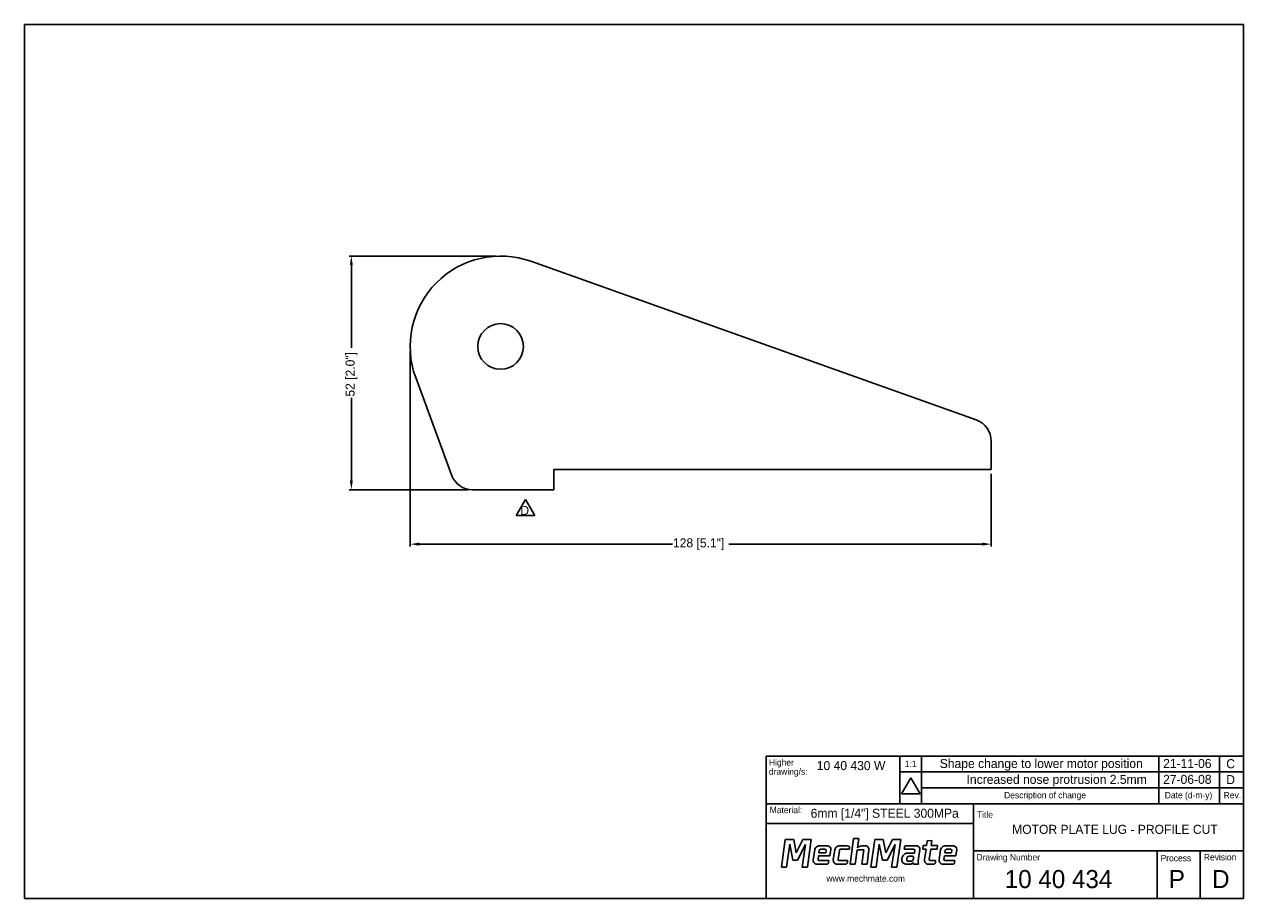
# Model space of a CAD drawing. Extents: x 504 to 773, y 3713 to 3906.
import ezdxf
from ezdxf.enums import TextEntityAlignment as Align

# ---------------------------------------------------------------- set-up
doc = ezdxf.new("R2010")
doc.units = 0
doc.header["$LTSCALE"] = 10
doc.layers.get('DEFPOINTS').update_dxf_attribs({"linetype": 'CONTINUOUS'})
for name, color, linetype in [('01_FRAME', 4, 'CONTINUOUS'), ('10_OUTLINE', 2, 'CONTINUOUS'), ('50_DIMENSIONS', 7, 'CONTINUOUS'), ('62_TEXT', 7, 'CONTINUOUS')]:
    doc.layers.add(name, color=color, linetype=linetype)
doc.styles.add('MECHTRONICS', font='txt', dxfattribs={"height": 2})
doc.dimstyles.get("Standard").update_dxf_attribs({"dimtxt": 0.18, "dimasz": 0.18, "dimexe": 0.18, "dimexo": 0.0625, "dimgap": 0.09, "dimtad": 0, "dimtih": 1, "dimtoh": 1, "dimzin": 0, "dimcen": 0.09, "dimazin": 3, "dimtfac": 1, "dimtofl": 0, "dimtmove": 0, "dimatfit": 3})

# ---------------------------------------------------------------- blocks, each defined once
blk = doc.blocks.new('*U2')
at = {"layer": '50_DIMENSIONS', "color": 0, "style": 'MECHTRONICS'}
blk.add_text('128 [5.1"]', height=2, dxfattribs=at).set_placement((646.99, 3790.2))
blk = doc.blocks.new('*D0')
at = {"layer": '50_DIMENSIONS', "color": 7}
for p, q in [((588.87, 3833.64), (588.87, 3790.42)), ((717.37, 3806.45), (717.37, 3790.42)), ((590.87, 3790.92), (646.9, 3790.92)), ((715.37, 3790.92), (659.33, 3790.92))]:
    blk.add_line(p, q, dxfattribs=at)
for points in [[(590.87, 3791.26), (590.87, 3790.59), (588.87, 3790.92)], [(715.37, 3791.26), (715.37, 3790.59), (717.37, 3790.92)]]:
    blk.add_solid(points, dxfattribs=at)
at = {"layer": 'DEFPOINTS', "color": 0}
for p in [(588.87, 3834.64), (717.37, 3807.45), (717.37, 3790.92)]:
    blk.add_point(p, dxfattribs=at)
at = {"layer": '50_DIMENSIONS'}
blk.add_blockref('*U2', (0, 0), dxfattribs=at)
blk = doc.blocks.new('*U3')
at = {"layer": '50_DIMENSIONS', "color": 0, "style": 'MECHTRONICS'}
blk.add_text('52 [2.0"]', height=2, rotation=90, dxfattribs=at).set_placement((576.59, 3823.55))
blk = doc.blocks.new('*D1')
at = {"layer": '50_DIMENSIONS', "color": 7}
for p, q in [((607.87, 3854.64), (575.36, 3854.64)), ((575.86, 3852.64), (575.86, 3834.35)), ((575.86, 3804.95), (575.86, 3823.25)), ((601.67, 3802.95), (575.36, 3802.95))]:
    blk.add_line(p, q, dxfattribs=at)
for points in [[(575.53, 3852.64), (576.19, 3852.64), (575.86, 3854.64)], [(575.53, 3804.95), (576.19, 3804.95), (575.86, 3802.95)]]:
    blk.add_solid(points, dxfattribs=at)
at = {"layer": 'DEFPOINTS', "color": 0}
for p in [(608.87, 3854.64), (575.86, 3802.95), (602.67, 3802.95)]:
    blk.add_point(p, dxfattribs=at)
at = {"layer": '50_DIMENSIONS'}
blk.add_blockref('*U3', (0, 0), dxfattribs=at)

msp = doc.modelspace()

# ---------------------------------------------------------------- linework, layer by layer
at = {"layer": '01_FRAME', "color": 4}
for p, q in [((503.554, 3905.892), (503.554, 3712.506)), ((773.187, 3905.892), (503.554, 3905.892)), ((773.187, 3712.506), (773.187, 3905.892)), ((667.611, 3712.506), (667.611, 3744.032)), ((667.611, 3744.032), (697.191, 3744.032)), ((697.191, 3733.486), (697.191, 3744.032)), ((667.611, 3733.486), (697.191, 3733.486)), ((697.191, 3733.486), (773.187, 3733.486)), ((713.454, 3733.486), (713.454, 3712.506)), ((667.611, 3729.14), (713.454, 3729.14)), ((713.454, 3723.043), (773.187, 3723.043)), ((503.554, 3712.506), (773.187, 3712.506))]:
    msp.add_line(p, q, dxfattribs=at)
at = {"layer": '01_FRAME', "color": 7}
for p, q in [((612.336, 3797.237), (614.38, 3800.777)), ((616.424, 3797.237), (614.38, 3800.777)), ((612.336, 3797.237), (616.424, 3797.237)), ((697.534, 3735.674), (699.577, 3739.214)), ((701.621, 3735.674), (699.577, 3739.214)), ((697.534, 3735.674), (701.621, 3735.674)), ((671.836, 3725.55), (670.973, 3719.447)), ((673.711, 3725.55), (671.836, 3725.55)), ((672.096, 3719.447), (672.818, 3724.529)), ((672.818, 3724.529), (673.528, 3721.03)), ((674.265, 3722.635), (673.711, 3725.55)), ((675.74, 3725.55), (674.265, 3722.635)), ((674.548, 3721.03), (676.324, 3724.505)), ((676.324, 3724.505), (675.53, 3719.447)), ((677.588, 3725.55), (675.74, 3725.55)), ((676.714, 3719.447), (677.588, 3725.55)), ((681.064, 3724.197), (679.574, 3724.197)), ((685.536, 3724.197), (684.014, 3724.197)), ((686.014, 3723.428), (686.057, 3723.694)), ((686.897, 3725.809), (686.186, 3720.104)), ((688.062, 3725.809), (686.897, 3725.809)), ((687.819, 3723.767), (688.062, 3725.809)), ((688.988, 3724.197), (689.626, 3724.197)), ((691.633, 3725.55), (690.77, 3719.447)), ((693.509, 3725.55), (691.633, 3725.55)), ((691.893, 3719.447), (692.615, 3724.529)), ((692.615, 3724.529), (693.325, 3721.03)), ((694.062, 3722.635), (693.509, 3725.55)), ((695.537, 3725.55), (694.062, 3722.635)), ((694.345, 3721.03), (696.121, 3724.505)), ((696.121, 3724.505), (695.327, 3719.447)), ((697.385, 3725.55), (695.537, 3725.55)), ((696.511, 3719.447), (697.385, 3725.55)), ((698.165, 3723.873), (698.119, 3723.427)), ((700.767, 3724.211), (698.642, 3724.211)), ((702.344, 3724.226), (702.211, 3723.472)), ((703.073, 3724.226), (702.344, 3724.226)), ((703.236, 3725.276), (703.073, 3724.226)), ((704.272, 3725.394), (703.236, 3725.276)), ((704.103, 3724.226), (704.272, 3725.394)), ((705.487, 3724.226), (704.103, 3724.226)), ((705.395, 3723.472), (705.487, 3724.226)), ((708.902, 3724.197), (707.411, 3724.197)), ((673.528, 3721.03), (674.548, 3721.03)), ((678.328, 3723.29), (678.005, 3721.168)), ((679.075, 3721.145), (679.174, 3721.937)), ((679.174, 3721.937), (681.696, 3721.937)), ((679.341, 3723.134), (679.277, 3722.598)), ((679.277, 3722.598), (680.769, 3722.598)), ((680.586, 3723.424), (679.634, 3723.424)), ((680.769, 3722.598), (680.851, 3723.198)), ((681.696, 3721.937), (681.913, 3723.388)), ((681.696, 3721.937), (681.696, 3721.937)), ((682.522, 3721.629), (682.445, 3721.168)), ((682.768, 3723.29), (682.522, 3721.629)), ((683.514, 3721.145), (683.783, 3723.136)), ((684.075, 3723.428), (686.014, 3723.428)), ((687.276, 3720.104), (687.725, 3723.288)), ((687.725, 3723.288), (689.171, 3723.288)), ((689.171, 3723.288), (688.769, 3720.104)), ((689.906, 3720.104), (690.313, 3723.322)), ((693.325, 3721.03), (694.345, 3721.03)), ((698.119, 3723.427), (700.197, 3723.427)), ((700.379, 3722.581), (698.903, 3722.581)), ((699.984, 3721.871), (699.197, 3721.871)), ((700.134, 3721.151), (700.224, 3721.645)), ((700.456, 3723.135), (700.379, 3722.581)), ((700.462, 3723.201), (700.456, 3723.135)), ((701.224, 3720.829), (701.615, 3723.401)), ((702.211, 3723.472), (702.965, 3723.472)), ((702.965, 3723.472), (702.611, 3721.166)), ((703.68, 3721.143), (704.011, 3723.472)), ((704.011, 3723.472), (705.395, 3723.472)), ((706.166, 3723.29), (705.843, 3721.168)), ((706.912, 3721.145), (707.011, 3721.937)), ((707.011, 3721.937), (709.534, 3721.937)), ((707.179, 3723.134), (707.115, 3722.598)), ((707.115, 3722.598), (708.606, 3722.598)), ((708.423, 3723.424), (707.471, 3723.424)), ((708.606, 3722.598), (708.689, 3723.198)), ((709.534, 3721.937), (709.75, 3723.388)), ((709.534, 3721.937), (709.534, 3721.937)), ((670.973, 3719.447), (672.096, 3719.447)), ((675.53, 3719.447), (676.714, 3719.447)), ((678.882, 3720.122), (680.949, 3720.122)), ((681.466, 3720.907), (679.42, 3720.907)), ((681.42, 3720.461), (681.466, 3720.907)), ((683.321, 3720.122), (684.121, 3720.122)), ((684.121, 3720.907), (683.859, 3720.907)), ((685.605, 3720.907), (684.121, 3720.907)), ((684.121, 3720.122), (685.081, 3720.122)), ((685.551, 3720.461), (685.598, 3720.86)), ((685.598, 3720.86), (685.605, 3720.907)), ((686.186, 3720.104), (687.276, 3720.104)), ((686.186, 3720.104), (686.186, 3720.104)), ((688.769, 3720.104), (689.906, 3720.104)), ((690.77, 3719.447), (691.893, 3719.447)), ((695.327, 3719.447), (696.511, 3719.447)), ((698.611, 3720.121), (699.595, 3720.121)), ((698.995, 3720.78), (699.736, 3720.765)), ((700.195, 3720.136), (701.256, 3720.136)), ((701.256, 3720.136), (701.216, 3720.591)), ((703.488, 3720.12), (704.555, 3720.12)), ((703.488, 3720.12), (703.565, 3720.12)), ((705.072, 3720.904), (704.025, 3720.904)), ((705.026, 3720.458), (705.072, 3720.904)), ((706.719, 3720.122), (708.786, 3720.122)), ((709.303, 3720.907), (707.258, 3720.907)), ((709.257, 3720.461), (709.303, 3720.907))]:
    msp.add_line(p, q, dxfattribs=at)
at = {"layer": '01_FRAME', "color": 8}
for p, q in [((697.191, 3744.032), (773.187, 3744.032)), ((701.915, 3733.486), (701.915, 3744.074)), ((754.459, 3733.486), (754.459, 3744.065)), ((767.851, 3733.486), (767.851, 3744.065)), ((697.191, 3740.52), (773.187, 3740.52)), ((701.915, 3737.007), (773.187, 3737.007)), ((754.043, 3723.043), (754.043, 3712.506)), ((763.615, 3723.043), (763.615, 3712.506))]:
    msp.add_line(p, q, dxfattribs=at)
at = {"layer": '01_FRAME', "color": 7}
for centre, radius, start, end in [((679.302, 3723.135), 0.986, 116.43431, 170.97375), ((679.628, 3722.479), 1.719, 91.80945, 116.43431), ((680.965, 3723.095), 1.106, 44.53258, 84.85299), ((681.345, 3723.469), 0.573, 351.79615, 44.53258), ((683.742, 3723.135), 0.986, 116.43431, 170.97375), ((684.068, 3722.479), 1.719, 91.80945, 116.43431), ((685.551, 3723.676), 0.522, 29.01714, 91.67004), ((685.652, 3723.731), 0.407, 354.75279, 29.01714), ((688.19, 3723.548), 0.431, 118.12841, 149.55028), ((689.066, 3721.91), 2.288, 91.93371, 118.12841), ((689.636, 3723.682), 0.515, 57.03057, 91.05842), ((689.44, 3723.381), 0.874, 356.16226, 57.03057), ((698.502, 3723.818), 0.342, 130.98421, 170.70616), ((698.64, 3723.659), 0.552, 89.86228, 130.98421), ((700.668, 3723.109), 1.106, 44.53258, 84.85299), ((701.048, 3723.483), 0.573, 351.79615, 44.53258), ((707.14, 3723.135), 0.986, 116.43431, 170.97375), ((707.466, 3722.479), 1.719, 91.80945, 116.43431), ((708.803, 3723.095), 1.106, 44.53258, 84.85299), ((709.183, 3723.469), 0.573, 351.79615, 44.53258), ((678.952, 3721.047), 0.954, 172.72156, 213.37814), ((679.281, 3721.147), 0.206, 180.44368, 242.05495), ((679.418, 3721.405), 0.498, 242.05495, 270.25019), ((679.694, 3723.084), 0.356, 129.97887, 171.82155), ((679.643, 3723.157), 0.267, 91.82976, 131.7115), ((680.599, 3723.15), 0.274, 41.69426, 92.74167), ((680.662, 3723.206), 0.19, 357.49651, 41.69426), ((683.391, 3721.047), 0.954, 172.72156, 213.37814), ((683.72, 3721.147), 0.206, 180.44368, 242.05495), ((683.857, 3721.405), 0.498, 242.05495, 270.25019), ((684.135, 3723.088), 0.356, 129.97887, 171.82155), ((684.084, 3723.162), 0.267, 91.82976, 131.7115), ((698.756, 3721.106), 1.166, 172.84077, 205.63065), ((699.449, 3721.019), 1.864, 150.30133, 172.84077), ((698.93, 3721.315), 1.267, 91.21139, 150.30133), ((699.792, 3721.169), 1.113, 164.78825, 186.82015), ((698.945, 3721.06), 0.26, 185.1713, 236.50138), ((695.074, 3722.523), 3.796, 343.74206, 345.59023), ((699.106, 3721.474), 0.371, 126.79742, 163.58375), ((699.191, 3721.353), 0.519, 89.35534, 126.25018), ((699.66, 3721.226), 0.467, 279.45656, 324.9294), ((699.971, 3721.598), 0.274, 41.69426, 92.74167), ((699.514, 3721.328), 0.645, 324.9294, 344.11882), ((700.034, 3721.654), 0.19, 357.49651, 41.69426), ((700.21, 3723.153), 0.274, 41.69426, 92.74167), ((700.273, 3723.209), 0.19, 357.49651, 41.69426), ((703.558, 3721.045), 0.954, 172.72156, 213.37814), ((703.886, 3721.144), 0.206, 180.44368, 242.05495), ((704.023, 3721.403), 0.498, 242.05495, 270.25019), ((706.789, 3721.047), 0.954, 172.72156, 213.37814), ((707.118, 3721.147), 0.206, 180.44368, 242.05495), ((707.255, 3721.405), 0.498, 242.05495, 270.25019), ((707.531, 3723.084), 0.356, 129.97887, 171.82155), ((707.48, 3723.157), 0.267, 91.82976, 131.7115), ((708.436, 3723.15), 0.274, 41.69426, 92.74167), ((708.499, 3723.206), 0.19, 357.49651, 41.69426), ((678.897, 3721.011), 0.889, 213.37814, 269.02243), ((680.946, 3720.679), 0.556, 269.68812, 309.8516), ((681.087, 3720.51), 0.336, 309.8516, 351.61013), ((683.337, 3721.011), 0.889, 213.37814, 269.02243), ((685.078, 3720.679), 0.556, 269.68812, 309.8516), ((685.219, 3720.51), 0.336, 309.8516, 351.61013), ((698.277, 3720.876), 0.635, 205.63065, 237.51102), ((698.697, 3721.535), 1.417, 237.51102, 266.51006), ((699.017, 3721.168), 0.389, 236.50138, 266.8299), ((699.468, 3720.834), 0.724, 280.14162, 328.8639), ((701.139, 3720.631), 1.066, 189.25185, 207.62546), ((702.212, 3720.679), 1, 171.34562, 185.04353), ((703.503, 3721.009), 0.889, 213.37814, 269.02243), ((704.552, 3720.677), 0.556, 269.68812, 309.8516), ((704.693, 3720.508), 0.336, 309.8516, 351.61013), ((706.734, 3721.011), 0.889, 213.37814, 269.02243), ((708.783, 3720.679), 0.556, 269.68812, 309.8516), ((708.924, 3720.51), 0.336, 309.8516, 351.61013)]:
    msp.add_arc(centre, radius, start, end, dxfattribs=at)
at = {"layer": '10_OUTLINE', "color": 2}
for p, q in [((714.047, 3818.397), (615.581, 3853.479)), ((590.09, 3827.756), (597.98, 3806.234)), ((717.369, 3807.454), (717.369, 3813.687)), ((620.647, 3807.454), (717.369, 3807.454)), ((620.647, 3807.454), (620.647, 3802.954)), ((620.647, 3802.954), (602.674, 3802.954))]:
    msp.add_line(p, q, dxfattribs=at)
at = {"layer": '10_OUTLINE'}
msp.add_circle((608.869, 3834.639), 5.05, dxfattribs=at)
at = {"layer": '10_OUTLINE', "color": 2}
for centre, radius, start, end in [((608.869, 3834.639), 20, 70.38965, 200.1308), ((712.369, 3813.687), 5, 0, 70.38965), ((602.674, 3807.954), 5, 200.1308, 270)]:
    msp.add_arc(centre, radius, start, end, dxfattribs=at)

# ---------------------------------------------------------------- texts
at = {"layer": '01_FRAME', "color": 7, "style": 'MECHTRONICS'}
for s, p in [('D', (613.243, 3797.392)), ('Shape change to lower motor position', (705.987, 3741.396)), ('C', (769.351, 3741.349)), ('Increased nose protrusion 2.5mm', (711.917, 3737.884)), ('D', (769.351, 3737.837))]:
    msp.add_text(s, height=2, dxfattribs=at).set_placement(p)
at = {"layer": '01_FRAME', "color": 8, "style": 'MECHTRONICS'}
for s, p in [('Higher', (668.215, 3741.926)), ('1:1', (698.263, 3741.609)), ('drawing/s:', (668.215, 3739.898)), ('Description of change', (720.221, 3734.693)), ('Date (d-m-y)', (755.748, 3734.693)), ('Rev.', (768.788, 3734.693)), ('Material:', (668.385, 3731.411)), ('Title', (714.228, 3730.395)), ('Drawing Number', (714.114, 3720.955)), ('Process', (754.826, 3720.768)), ('Revision', (764.398, 3720.97)), ('www.mechmate.com', (680.924, 3716.259))]:
    msp.add_text(s, height=1.4, dxfattribs=at).set_placement(p)
at = {"layer": '62_TEXT', "style": 'MECHTRONICS'}
for s, height, p in [('10 40 430 W', 2, (678.794, 3740.931)), ('21-11-06', 2, (755.386, 3741.396)), ('27-06-08', 2, (755.386, 3737.884)), ('6mm [1/4"] STEEL 300MPa', 2, (677.442, 3730.392)), ('10 40 434', 4, (720.361, 3714.832)), ('P', 4, (756.647, 3714.832)), ('D', 4, (766.219, 3714.832))]:
    msp.add_text(s, height=height, dxfattribs=at).set_placement(p)
msp.add_text('MOTOR PLATE LUG - PROFILE CUT', height=2, dxfattribs=at).set_placement((744.732, 3726.83), align=Align.CENTER)

# ---------------------------------------------------------------- dimensions: what is measured, and where the dimension line sits
at = {"layer": '50_DIMENSIONS'}
dim = msp.add_linear_dim(base=(575.8586, 3802.9544), p1=(608.8686, 3854.6393), p2=(602.6741, 3802.9544), angle=90, dimstyle='Standard', dxfattribs=at)
dim.commit()
dim.dimension.update_dxf_attribs({"geometry": '*D1', "text_midpoint": (575.8586, 3828.7969)})
dim = msp.add_linear_dim(base=(717.369, 3790.923), p1=(588.869, 3834.639), p2=(717.369, 3807.454), dimstyle='Standard', dxfattribs=at)
dim.commit()
dim.dimension.update_dxf_attribs({"geometry": '*D0', "text_midpoint": (653.119, 3790.923)})

doc.saveas('drawing.dxf')
